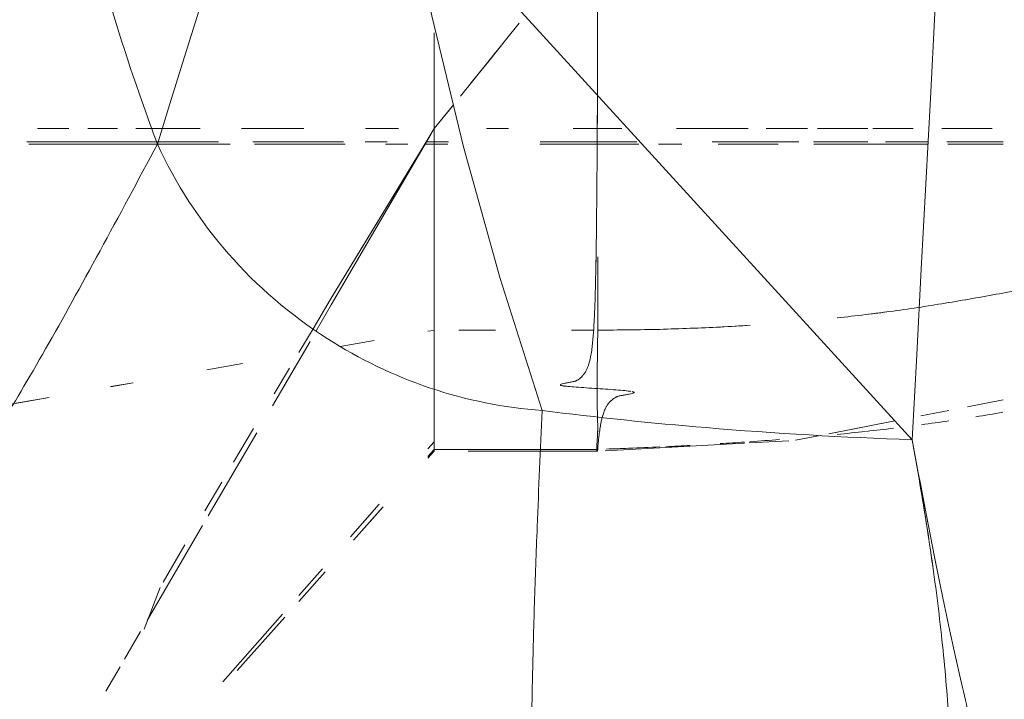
# Model space of a CAD drawing. Header units: millimetres. Extents: x 1110081 to 1268996, y -753649 to 3502.
# Tile 16 of 211: x 1176067 to 1176174, y -737176 to -737102. Entities that reach past the tile are written whole.
import ezdxf

# ---------------------------------------------------------------- set-up
doc = ezdxf.new("R2010")
doc.units = ezdxf.units.MM
doc.layers.add('Imports in Families', color=7, linetype='Continuous', lineweight=5)

# ---------------------------------------------------------------- blocks, each defined once
blk = doc.blocks.new('A315 - 3D HC toalett med cisterne - Standard-12572555-H02-Nivå F-3_5 m_1_ Ny Plan 2 PV200')
at = {"layer": 'Imports in Families'}
for p, q in [((176.01, 216.97), (176.01, 223.06)), ((176.25, 217.06), (176.25, 223.06)), ((204.01, 223.06), (204.76, 219.21)), ((174.55, 221.88), (174.55, 216.41)), ((205.16, 217.16), (205.75, 214.15)), ((176.01, 210.32), (176.01, 214.92)), ((176.25, 202.51), (176.25, 214.91)), ((174.55, 213.3), (174.55, 208.93)), ((206.31, 211.3), (207.7, 204.16)), ((174.55, 208.37), (174.55, 202.94)), ((176.01, 202.48), (176.01, 208.37)), ((207.89, 203.2), (208.41, 200.54)), ((174.55, 201.83), (174.55, 197.35)), ((176.01, 191.49), (176.01, 200.91)), ((208.45, 199.8), (208.69, 195.52)), ((176.25, 192.14), (176.25, 198.64)), ((174.55, 195.41), (174.55, 187.62)), ((208.72, 194.99), (209.55, 179.9)), ((176.25, 185.66), (176.25, 188.19)), ((176.01, 179.02), (176.01, 183.31)), ((176.25, 179.02), (176.25, 183.53)), ((174.55, 181.71), (174.55, 179.03)), ((174.55, 179.03), (174.55, 176.42)), ((176.01, 175.58), (176.01, 179.02)), ((176.25, 175.63), (176.25, 179.02)), ((188.5, 179.08), (196.44, 179.08)), ((196.44, 176.23), (196.44, 178.63)), ((209.6, 176.1), (209.6, 179.02)), ((176.01, 173.15), (176.01, 175.58)), ((176.25, 172.82), (176.25, 175.63)), ((209.6, 169.96), (209.6, 176.1)), ((209.4, 173.16), (209.4, 175.13)), ((176.01, 172.82), (176.01, 173.15)), ((209.4, 171.19), (209.4, 173.16)), ((171.03, 164.19), (163.12, 170.57)), ((209.6, 165), (209.6, 169.96)), ((174.55, 169.4), (174.55, 167)), ((196.44, 163.99), (196.44, 167.97)), ((174.55, 161.34), (171.99, 163.41)), ((174.55, 161.34), (172.11, 163.31)), ((176.01, 160.49), (176.01, 162.89)), ((176.25, 160.35), (176.25, 162.8)), ((209.4, 161.34), (209.4, 163.31)), ((164.18, 161.34), (174.55, 161.34)), ((174.55, 161.34), (164.18, 161.34)), ((164.18, 161.34), (174.55, 161.34)), ((174.55, 161.34), (164.18, 161.34)), ((174.55, 161.34), (176.08, 161.34)), ((184.5, 161.34), (176.01, 161.34)), ((184.5, 161.34), (176.01, 161.34)), ((176.08, 161.34), (185.97, 161.34)), ((185.97, 161.34), (187.26, 161.34)), ((187.26, 161.34), (188.52, 161.34)), ((188.52, 161.34), (189.75, 161.34)), ((189.75, 161.34), (190.95, 161.34)), ((190.95, 161.34), (192.12, 161.34)), ((192.12, 161.34), (193.26, 161.34)), ((193.26, 161.34), (196.49, 161.34)), ((199.57, 161.34), (196.44, 161.34)), ((196.49, 161.34), (197.51, 161.34)), ((197.51, 161.34), (200.38, 161.34)), ((201, 161.34), (199.57, 161.34)), ((200.38, 161.34), (201.28, 161.34)), ((202.32, 161.34), (201, 161.34)), ((201.28, 161.34), (202.14, 161.34)), ((202.14, 161.34), (202.98, 161.34)), ((204.66, 161.34), (202.32, 161.34)), ((202.98, 161.34), (204.55, 161.34)), ((204.55, 161.34), (206.68, 161.34)), ((205.67, 161.34), (204.66, 161.34)), ((207.34, 161.34), (205.67, 161.34)), ((206.68, 161.34), (207.33, 161.34)), ((207.33, 161.34), (207.95, 161.34)), ((209.32, 161.34), (207.34, 161.34)), ((207.95, 161.34), (208.54, 161.34)), ((209.52, 161.34), (209.32, 161.34)), ((209.6, 161.34), (209.4, 161.34)), ((209.6, 161.34), (209.52, 161.34)), ((175.12, 160.99), (193.16, 150.06)), ((175.13, 161.01), (193.7, 150.17)), ((176.25, 156.03), (176.25, 158.48)), ((174.55, 157.47), (174.55, 153.87)), ((176.01, 153.83), (176.01, 156.24)), ((218.88, 152.25), (215.33, 155.37)), ((215.7, 155.73), (219.24, 152.58)), ((197.58, 154.81), (198.23, 151.14)), ((176.01, 141.64), (176.01, 151.48)), ((176.25, 141.84), (176.25, 151.66)), ((193.16, 150.06), (196.29, 148.19)), ((193.7, 150.17), (196.54, 148.52)), ((225.27, 146.63), (222.35, 149.2)), ((222.7, 149.49), (225.91, 146.63)), ((196.29, 148.19), (198.89, 146.63)), ((197.67, 147.86), (202.07, 145.29)), ((174.55, 147.17), (174.55, 140.42)), ((234.62, 138.4), (227.27, 144.87)), ((227.61, 145.12), (233.42, 139.94)), ((207.14, 141.72), (210.79, 139.56)), ((207.6, 142.07), (216.62, 136.81)), ((200.08, 140.53), (200.76, 136.66)), ((176.25, 133.51), (176.25, 139.18)), ((176.01, 133.46), (176.01, 137.93)), ((212.96, 138.28), (216.08, 136.45)), ((174.55, 135.92), (174.55, 133.18)), ((217.66, 136.2), (227.96, 130.19)), ((219.76, 134.28), (223.81, 131.92)), ((174.55, 133.18), (174.55, 128.96)), ((176.01, 128.7), (176.01, 133.46)), ((176.25, 128.66), (176.25, 133.51)), ((224.38, 131.61), (228.93, 129.85)), ((229.17, 129.48), (232.16, 127.74)), ((176.01, 117.12), (176.01, 128.7)), ((176.25, 117.36), (176.25, 128.66)), ((202.16, 128.65), (202.58, 126.25)), ((233.01, 127.25), (235.66, 125.7)), ((174.55, 126.95), (174.55, 123.73)), ((174.55, 121.68), (174.55, 118.29)), ((203.75, 119.56), (204.4, 115.85))]:
    blk.add_line(p, q, dxfattribs=at)
at = {"layer": 'Imports in Families', "flags": 128}
for points in [[(208.34, 213.19), (199.08, 213.69), (189.82, 214.18), (180.56, 214.68), (171.3, 215.17), (162.04, 215.67), (152.78, 216.16), (143.52, 216.66), (134.26, 217.15), (125, 217.65)], [(148.19, 158.26), (163.23, 171.99), (178.26, 185.72), (193.3, 199.46), (208.34, 213.19)], [(209.4, 175.13), (209.4, 177.1), (209.4, 179.08)], [(148.19, 158.26), (162.33, 161.09), (176.54, 164.5), (190.83, 168.49), (205.18, 173.05)], [(209.4, 163.31), (209.4, 165.28), (209.4, 167.25), (209.4, 169.22), (209.4, 171.19)], [(169.67, 165.28), (167.23, 167.25), (164.79, 169.22)], [(176.25, 131.29), (171.86, 132.66), (167.46, 134.03), (163.07, 135.4), (158.68, 136.77), (154.28, 138.15), (149.89, 139.52), (145.5, 140.89), (141.1, 142.26), (136.71, 143.64)]]:
    blk.add_lwpolyline(points, dxfattribs=at)
at = {"layer": 'Imports in Families'}
for points, knots in [([(208.34, 213.19), (214.81, 214.39), (223.86, 216.15), (234.44, 218.43), (241.56, 220.15), (247.81, 221.85), (252.28, 223.27), (255.39, 224.4), (258.14, 225.55), (260.43, 226.69), (262.31, 227.82), (263.53, 228.66), (264.57, 229.49), (265.29, 230.18), (265.79, 230.73), (266.14, 231.14), (266.46, 231.55), (266.71, 231.88), (266.89, 232.15), (267.03, 232.35), (267.13, 232.51), (267.21, 232.64), (267.27, 232.74)], [0, 0, 0, 0, 0.0909091, 0.1363636, 0.1818182, 0.2272727, 0.2727273, 0.2954545, 0.3181818, 0.3636364, 0.3863636, 0.4090909, 0.4318182, 0.4545455, 0.4659091, 0.4772727, 0.4886364, 0.5, 0.5056818, 0.5113636, 0.5170455, 0.5227273, 0.5227273, 0.5227273, 0.5227273]), ([(208.34, 213.19), (209.15, 213.34), (210.76, 213.63), (213.98, 214.19), (219.56, 215.1), (227.35, 216.18), (236.22, 217.06), (243.03, 217.44), (248.03, 217.55), (251.54, 217.53), (254.25, 217.44), (256.28, 217.34), (257.73, 217.24), (258.88, 217.15), (259.76, 217.07), (260.4, 217), (260.92, 216.95), (261.27, 216.91), (261.47, 216.88), (261.62, 216.86), (261.77, 216.84), (261.96, 216.81), (262.3, 216.75), (262.76, 216.68), (263.23, 216.78), (263.54, 216.87), (263.72, 216.92), (263.86, 216.95), (263.99, 216.98), (264.16, 217.02), (264.47, 217.09), (264.72, 217.15), (264.89, 217.19)], [0, 0, 0, 0, 0.0117647, 0.0235294, 0.0470588, 0.0941176, 0.1411765, 0.1882353, 0.2117647, 0.2352941, 0.2588235, 0.2705882, 0.2823529, 0.2941176, 0.3, 0.3058824, 0.3117647, 0.3147059, 0.3161765, 0.3176471, 0.3191176, 0.3205882, 0.3235294, 0.3294118, 0.3352941, 0.3382353, 0.3397059, 0.3411765, 0.3426471, 0.3441176, 0.3470588, 0.3529412, 0.3529412, 0.3529412, 0.3529412]), ([(205.18, 173.05), (205.92, 178.97), (207.31, 192.33), (208.09, 205.74), (208.34, 213.19)], [0, 0, 0, 0, 0.444444, 1, 1, 1, 1]), ([(204.17, 180.46), (204.15, 180.49), (204.11, 180.54), (204.05, 180.61), (203.98, 180.68), (203.92, 180.76), (203.85, 180.85), (203.8, 180.94), (203.75, 181.01), (203.72, 181.07), (203.69, 181.13), (203.66, 181.19), (203.63, 181.26), (203.6, 181.39), (203.56, 181.57), (203.52, 181.81), (203.46, 182.13), (203.4, 182.51), (203.33, 182.83), (203.28, 182.99), (203.23, 183.03), (203.19, 183.01), (203.16, 182.93), (203.13, 182.85), (203.12, 182.81)], [0.24615385, 0.24615385, 0.24615385, 0.24615385, 0.24807692, 0.25, 0.25192308, 0.25384615, 0.25576923, 0.25769231, 0.25865385, 0.25961538, 0.26057692, 0.26129808, 0.26201923, 0.26346154, 0.26442308, 0.26538462, 0.26730769, 0.26923077, 0.27115385, 0.27307692, 0.27403846, 0.275, 0.27596154, 0.27668269, 0.27668269, 0.27668269, 0.27668269]), ([(203.1, 182.66), (203.09, 182.62), (203.07, 182.49), (203.02, 182.1), (202.93, 181.05), (202.79, 179.03), (202.66, 177), (202.59, 176.1), (202.56, 175.85)], [0.27740385, 0.27740385, 0.27740385, 0.27740385, 0.27788462, 0.27884615, 0.28076923, 0.28461538, 0.28846154, 0.29038462, 0.29038462, 0.29038462, 0.29038462]), ([(205.6, 179.66), (205.45, 179.7), (205.22, 179.78), (204.95, 179.91), (204.79, 179.99), (204.71, 180.04), (204.67, 180.07)], [0.2, 0.2, 0.2, 0.2, 0.21538462, 0.22307692, 0.22692308, 0.23076923, 0.23076923, 0.23076923, 0.23076923]), ([(175.14, 179.03), (174.73, 179.03), (173.47, 179.04), (172.19, 179.04), (171.32, 179.04)], [0.75384615, 0.75384615, 0.75384615, 0.75384615, 0.76923077, 0.8, 0.8, 0.8, 0.8]), ([(181.08, 178.99), (180.7, 178.99), (179.94, 178.99), (178.38, 179.01), (176.78, 179.02), (175.55, 179.02), (175.14, 179.03)], [0.67692308, 0.67692308, 0.67692308, 0.67692308, 0.69230769, 0.70769231, 0.73846154, 0.75384615, 0.75384615, 0.75384615, 0.75384615]), ([(208.12, 179.19), (208.03, 179.2), (207.84, 179.22), (207.42, 179.28), (207.07, 179.33), (206.82, 179.37)], [0.09230769, 0.09230769, 0.09230769, 0.09230769, 0.10769231, 0.12307692, 0.15384615, 0.15384615, 0.15384615, 0.15384615]), ([(208.96, 178.99), (209.07, 178.98), (209.26, 178.97), (209.52, 178.98), (209.6, 179), (209.6, 179.02)], [0.7, 0.7, 0.7, 0.7, 0.75, 0.8, 0.8920132, 0.8920132, 0.8920132, 0.8920132]), ([(201.32, 177.51), (201.29, 177.53), (201.24, 177.58), (201.14, 177.65), (200.95, 177.77), (200.79, 177.85), (200.69, 177.9)], [0.32307692, 0.32307692, 0.32307692, 0.32307692, 0.325, 0.32692308, 0.33076923, 0.33846154, 0.33846154, 0.33846154, 0.33846154]), ([(202.51, 175.39), (202.5, 175.33), (202.48, 175.23), (202.46, 175.11), (202.42, 175.04), (202.39, 175.01), (202.34, 175.05), (202.28, 175.2), (202.21, 175.51), (202.14, 175.89), (202.08, 176.21), (202.03, 176.43), (202, 176.59), (201.96, 176.7), (201.93, 176.78), (201.9, 176.83), (201.86, 176.91), (201.82, 176.97), (201.76, 177.06), (201.7, 177.14), (201.62, 177.22), (201.55, 177.3), (201.47, 177.37), (201.39, 177.44), (201.34, 177.49), (201.32, 177.51)], [0.29182692, 0.29182692, 0.29182692, 0.29182692, 0.29254808, 0.29326923, 0.29423077, 0.29519231, 0.29615385, 0.29807692, 0.3, 0.30192308, 0.30384615, 0.30480769, 0.30576923, 0.30673077, 0.30745192, 0.30817308, 0.30913462, 0.31057692, 0.31153846, 0.31346154, 0.31538462, 0.31730769, 0.31923077, 0.32115385, 0.32307692, 0.32307692, 0.32307692, 0.32307692]), ([(288.96, 170.26), (288.86, 170.24), (288.67, 170.19), (288.37, 170.13), (288.07, 170.07), (287.77, 170.02), (287.48, 169.98), (287.08, 169.93), (286.59, 169.88), (286.01, 169.86), (285.24, 169.88), (284.3, 170), (283.23, 170.32), (281.89, 170.99), (280.48, 172.46), (278.93, 174.84), (276.66, 176.6), (273.58, 176.72), (270.19, 175.6), (267.57, 174.38), (264.09, 173.38), (260.47, 172.69), (255.48, 172.18), (249.17, 171.92), (241.96, 171.87), (234.2, 171.98), (226.11, 172.2), (216.44, 172.55), (209.42, 172.85), (205.18, 173.05)], [0.2169811, 0.2169811, 0.2169811, 0.2169811, 0.2264151, 0.2358491, 0.245283, 0.254717, 0.2641509, 0.2735849, 0.2924528, 0.3113208, 0.3301887, 0.3679245, 0.4056604, 0.4433962, 0.5188679, 0.5943396, 0.6698113, 0.745283, 0.7830189, 0.8207547, 0.8396226, 0.8584906, 0.8773585, 0.8962264, 0.9150943, 0.9339623, 0.9528302, 0.9716981, 1, 1, 1, 1]), ([(202.56, 175.85), (202.55, 175.72), (202.53, 175.56), (202.52, 175.43), (202.51, 175.39)], [0.290384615, 0.290384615, 0.290384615, 0.290384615, 0.291346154, 0.291826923, 0.291826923, 0.291826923, 0.291826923]), ([(176.25, 131.29), (180.54, 133.28), (188.59, 138.46), (197.51, 148.92), (203.24, 160.73), (204.86, 168.92), (205.18, 173.05)], [0, 0, 0, 0, 0.266667, 0.533333, 0.766667, 1, 1, 1, 1]), ([(199.93, 161.34), (200.5, 161.34), (202.18, 161.34), (204.7, 161.34), (206.43, 161.34), (207.23, 161.34)], [0.6111111, 0.6111111, 0.6111111, 0.6111111, 0.6666667, 0.7777778, 0.8888889, 0.8888889, 0.8888889, 0.8888889]), ([(202.61, 161.34), (203.05, 161.34), (203.89, 161.34), (204.83, 161.34), (205.53, 161.34), (206.02, 161.34), (206.49, 161.34), (206.92, 161.34), (207.19, 161.34), (207.31, 161.34)], [0.25, 0.25, 0.25, 0.25, 0.3125, 0.375, 0.40625, 0.4375, 0.46875, 0.5, 0.53125, 0.53125, 0.53125, 0.53125]), ([(202.61, 161.34), (203.05, 161.34), (203.89, 161.34), (204.83, 161.34), (205.53, 161.34), (206.02, 161.34), (206.49, 161.34), (206.92, 161.34), (207.32, 161.34), (207.69, 161.33), (208.03, 161.33), (208.43, 161.33), (209.04, 161.33), (209.67, 161.33), (209.63, 161.34), (209.4, 161.34)], [0.25, 0.25, 0.25, 0.25, 0.3125, 0.375, 0.40625, 0.4375, 0.46875, 0.5, 0.53125, 0.5625, 0.59375, 0.625, 0.6875, 0.8125, 1, 1, 1, 1]), ([(120.62, 117.18), (127.52, 118.17), (141.24, 120.68), (159.79, 125.57), (171.35, 129.47), (176.25, 131.29)], [0, 0, 0, 0, 0.363636, 0.727273, 1, 1, 1, 1]), ([(176.25, 131.29), (180.19, 129.2), (187.96, 125.03), (198.83, 119.02), (206.13, 114.73), (210.11, 112.18), (212.15, 110.73), (213.49, 109.61), (214.63, 108.45), (215.21, 107.41), (215.45, 106.31), (215.49, 105.41), (215.42, 104.89), (215.39, 104.72)], [0, 0, 0, 0, 0.030888, 0.0617761, 0.0926641, 0.1081081, 0.1235521, 0.1389961, 0.1544402, 0.1853282, 0.2162162, 0.2471042, 0.2625483, 0.2625483, 0.2625483, 0.2625483])]:
    blk.add_open_spline(points, degree=3, knots=knots, dxfattribs=at)
for points in [[(205.86, 220.1), (205.7, 221.08), (205.54, 222.05), (205.37, 223.02)], [(193.46, 217.16), (193.3, 218.14), (193.12, 219.13), (192.95, 220.1)], [(206.72, 214.21), (206.58, 215.2), (206.45, 216.18), (206.31, 217.16)], [(194.76, 208.13), (194.66, 209.02), (194.54, 209.9), (194.42, 210.79)], [(207.44, 208.25), (207.33, 209.23), (207.22, 210.2), (207.1, 211.17)], [(207.77, 205.05), (207.67, 206.08), (207.56, 207.11), (207.45, 208.13)], [(208.56, 195.6), (208.49, 196.67), (208.41, 197.73), (208.32, 198.79)], [(196.44, 179.08), (196.44, 184.76), (196.27, 190.27), (195.92, 195.61)], [(208.77, 192.38), (208.72, 193.26), (208.66, 194.14), (208.6, 195.02)], [(209.1, 186.45), (209.05, 187.34), (209.01, 188.23), (208.96, 189.11)], [(209.27, 182.46), (209.23, 183.59), (209.18, 184.7), (209.13, 185.81)], [(209.36, 180.02), (209.34, 180.82), (209.31, 181.61), (209.28, 182.4)], [(204.67, 180.07), (204.63, 180.09), (204.55, 180.15), (204.42, 180.23), (204.3, 180.33), (204.22, 180.42), (204.17, 180.46)], [(206.82, 179.37), (206.69, 179.39), (206.44, 179.44), (206.03, 179.53), (205.74, 179.61), (205.6, 179.66)], [(164.53, 179.06), (163.59, 179.07), (162.64, 179.07), (161.67, 179.07)], [(165.93, 179.06), (165.47, 179.06), (165, 179.06), (164.53, 179.06)], [(167.31, 179.06), (166.86, 179.06), (166.4, 179.06), (165.93, 179.06)], [(168.67, 179.05), (168.22, 179.06), (167.77, 179.06), (167.31, 179.06)], [(171.32, 179.04), (170.45, 179.05), (169.57, 179.05), (168.67, 179.05)], [(183.3, 178.96), (182.94, 178.97), (182.2, 178.98), (181.45, 178.98), (181.08, 178.99)], [(190.4, 178.86), (190.08, 178.87), (189.45, 178.88), (188.48, 178.9), (187.49, 178.91), (186.48, 178.93), (185.44, 178.94), (184.38, 178.95), (183.66, 178.96), (183.3, 178.96)], [(191.32, 178.84), (191.02, 178.84), (190.71, 178.85), (190.4, 178.86)], [(192.23, 178.81), (191.93, 178.82), (191.63, 178.83), (191.32, 178.84)], [(197.93, 178.51), (197.68, 178.53), (197.18, 178.58), (196.41, 178.64), (195.62, 178.68), (194.81, 178.72), (193.97, 178.76), (193.11, 178.79), (192.52, 178.81), (192.23, 178.81)], [(196.44, 179.08), (196.91, 179.07), (197.37, 179.07), (197.82, 179.07)], [(197.82, 179.07), (198.27, 179.06), (198.7, 179.05), (199.13, 179.05)], [(198.65, 178.42), (198.41, 178.45), (198.17, 178.48), (197.93, 178.51)], [(199.13, 179.05), (199.55, 179.04), (199.97, 179.03), (200.37, 179.02)], [(200.37, 179.02), (200.77, 179.02), (201.55, 179.01), (202.65, 179), (203.33, 179), (203.66, 179.01)], [(203.66, 179.01), (204.32, 179.01), (204.92, 179.03), (205.47, 179.04)], [(205.47, 179.04), (205.75, 179.05), (206.01, 179.06), (206.26, 179.06)], [(206.26, 179.06), (206.51, 179.07), (206.98, 179.08), (207.4, 179.07), (207.59, 179.06)], [(207.59, 179.06), (207.79, 179.06), (207.97, 179.05), (208.13, 179.04)], [(209.4, 179.08), (209.35, 179.08), (209.25, 179.08), (209.07, 179.09), (208.87, 179.11), (208.65, 179.13), (208.4, 179.16), (208.22, 179.18), (208.12, 179.19)], [(208.13, 179.04), (208.3, 179.03), (208.6, 179.01), (208.85, 178.99), (208.96, 178.99)], [(209.6, 179.03), (209.59, 179.05), (209.52, 179.07), (209.4, 179.08)], [(209.6, 179.02), (209.6, 179.02), (209.6, 179.03), (209.6, 179.03)], [(199.35, 178.3), (199.12, 178.34), (198.89, 178.38), (198.65, 178.42)], [(200.03, 178.14), (199.92, 178.17), (199.69, 178.23), (199.47, 178.28), (199.35, 178.3)], [(200.69, 177.9), (200.63, 177.92), (200.52, 177.97), (200.36, 178.03), (200.2, 178.09), (200.09, 178.12), (200.03, 178.14)], [(174.55, 161.34), (175.09, 161.34), (175.63, 161.34), (176.16, 161.34)], [(176.16, 161.34), (178.81, 161.34), (181.33, 161.34), (183.7, 161.34)], [(177.38, 161.34), (179.24, 161.34), (181.02, 161.34), (182.73, 161.34)], [(183.7, 161.34), (184.18, 161.34), (184.64, 161.34), (185.11, 161.34)], [(185.11, 161.34), (185.57, 161.34), (186.03, 161.34), (186.48, 161.34)], [(186.48, 161.34), (186.93, 161.34), (187.38, 161.34), (187.82, 161.34)], [(187.66, 161.34), (188.45, 161.34), (189.22, 161.34), (189.97, 161.34)], [(187.82, 161.34), (188.26, 161.34), (188.7, 161.34), (189.13, 161.34)], [(189.13, 161.34), (189.56, 161.34), (189.98, 161.34), (190.4, 161.34)], [(189.97, 161.34), (190.72, 161.34), (191.46, 161.34), (192.17, 161.34)], [(190.4, 161.34), (191.24, 161.34), (192.05, 161.34), (192.85, 161.34)], [(192.17, 161.34), (192.89, 161.34), (194.29, 161.34), (195.62, 161.34), (196.26, 161.34)], [(192.85, 161.34), (193.24, 161.34), (193.64, 161.34), (194.02, 161.34)], [(194.02, 161.34), (194.79, 161.34), (195.54, 161.34), (196.27, 161.34)], [(196.26, 161.34), (196.91, 161.34), (197.54, 161.34), (198.15, 161.34)], [(196.27, 161.34), (196.99, 161.34), (197.69, 161.34), (198.38, 161.34)], [(198.15, 161.34), (197.6, 161.34), (197.03, 161.34), (196.44, 161.34)], [(202.64, 161.34), (200.87, 161.34), (198.8, 161.34), (196.44, 161.34)], [(196.44, 161.34), (196.73, 161.34), (197.02, 161.34), (197.31, 161.34)], [(197.31, 161.34), (197.59, 161.34), (197.87, 161.34), (198.15, 161.34)], [(198.15, 161.34), (198.76, 161.34), (199.35, 161.34), (199.93, 161.34)], [(198.97, 161.34), (198.7, 161.34), (198.43, 161.34), (198.15, 161.34)], [(198.15, 161.34), (198.42, 161.34), (198.7, 161.34), (198.96, 161.34)], [(198.38, 161.34), (198.72, 161.34), (199.05, 161.34), (199.38, 161.34)], [(198.96, 161.34), (199.23, 161.34), (199.49, 161.34), (199.75, 161.34)], [(199.76, 161.34), (199.5, 161.34), (199.24, 161.34), (198.97, 161.34)], [(199.38, 161.34), (199.71, 161.34), (200.03, 161.34), (200.35, 161.34)], [(199.75, 161.34), (200.01, 161.34), (200.51, 161.34), (201.24, 161.34), (201.71, 161.34), (201.94, 161.34)], [(200.52, 161.34), (200.27, 161.34), (200.02, 161.34), (199.76, 161.34)], [(200.35, 161.34), (200.67, 161.34), (200.98, 161.34), (201.29, 161.34)], [(201.96, 161.34), (201.5, 161.34), (201.02, 161.34), (200.52, 161.34)], [(201.29, 161.34), (201.6, 161.34), (201.9, 161.34), (202.2, 161.34)], [(201.94, 161.34), (202.17, 161.34), (202.39, 161.34), (202.61, 161.34)], [(202.58, 161.34), (202.38, 161.34), (202.17, 161.34), (201.96, 161.34)], [(202.2, 161.34), (203.08, 161.34), (203.92, 161.34), (204.71, 161.34)], [(203.29, 161.34), (203.08, 161.34), (202.86, 161.34), (202.64, 161.34)], [(203.9, 161.34), (203.7, 161.34), (203.5, 161.34), (203.29, 161.34)], [(204.49, 161.34), (204.3, 161.34), (204.1, 161.34), (203.9, 161.34)], [(205.58, 161.34), (205.23, 161.34), (204.87, 161.34), (204.49, 161.34)], [(204.71, 161.34), (204.97, 161.34), (205.23, 161.34), (205.48, 161.34)], [(205.48, 161.34), (205.73, 161.34), (205.98, 161.34), (206.22, 161.34)], [(206.07, 161.34), (205.91, 161.34), (205.75, 161.34), (205.58, 161.34)], [(206.54, 161.34), (206.39, 161.34), (206.23, 161.34), (206.07, 161.34)], [(206.22, 161.34), (206.46, 161.34), (206.69, 161.34), (206.92, 161.34)], [(206.97, 161.34), (206.83, 161.34), (206.68, 161.34), (206.54, 161.34)], [(206.92, 161.34), (207.38, 161.34), (207.81, 161.34), (208.22, 161.34)], [(207.37, 161.34), (207.24, 161.34), (207.11, 161.34), (206.97, 161.34)], [(207.23, 161.34), (207.62, 161.34), (208.38, 161.34), (209.07, 161.34), (209.4, 161.34)], [(207.31, 161.34), (207.44, 161.33), (207.57, 161.33), (207.68, 161.33)], [(208.07, 161.34), (207.86, 161.34), (207.62, 161.34), (207.37, 161.34)], [(207.68, 161.33), (207.8, 161.33), (207.91, 161.33), (208.02, 161.33)], [(208.64, 161.34), (208.47, 161.34), (208.28, 161.34), (208.07, 161.34)], [(208.22, 161.34), (208.43, 161.34), (208.63, 161.34), (208.83, 161.34)], [(209.39, 161.34), (209.23, 161.34), (208.98, 161.34), (208.64, 161.34)], [(208.83, 161.34), (209.02, 161.34), (209.21, 161.34), (209.4, 161.34)], [(209.23, 161.33), (209.28, 161.33), (209.33, 161.33), (209.37, 161.33)], [(209.37, 161.33), (209.41, 161.33), (209.45, 161.33), (209.48, 161.33)], [(209.49, 161.34), (209.46, 161.34), (209.43, 161.34), (209.39, 161.34)], [(209.4, 161.34), (209.48, 161.34), (209.53, 161.34), (209.56, 161.34)], [(209.59, 161.34), (209.58, 161.34), (209.51, 161.34), (209.4, 161.34)], [(209.48, 161.33), (209.54, 161.33), (209.57, 161.34), (209.59, 161.34)], [(209.6, 161.34), (209.58, 161.34), (209.55, 161.34), (209.49, 161.34)], [(209.56, 161.34), (209.58, 161.34), (209.59, 161.34), (209.6, 161.34)], [(209.59, 161.34), (209.59, 161.34), (209.6, 161.34), (209.6, 161.34)], [(208.02, 161.33), (208.13, 161.33), (208.23, 161.33), (208.33, 161.33)], [(208.33, 161.33), (208.42, 161.33), (208.52, 161.33), (208.6, 161.33)], [(208.6, 161.33), (208.69, 161.33), (208.77, 161.33), (208.84, 161.33)], [(208.84, 161.33), (208.92, 161.33), (208.99, 161.33), (209.05, 161.33)], [(209.05, 161.33), (209.12, 161.33), (209.17, 161.33), (209.23, 161.33)]]:
    blk.add_open_spline(points, degree=3, dxfattribs=at)
blk = doc.blocks.new('br001-h02-a-200-2-0001_Z02_dwg_A315 - 3D HC toalett med cisterne - Standard-12572555-H02-Nivå F-3_5m-1921415-MA-20-0001 GA Level 02 -Rearrange - option 3D')
at = {"layer": 'Imports in Families'}
for p, q in [((176.01, 216.97), (176.01, 223.06)), ((176.25, 217.06), (176.25, 223.06)), ((204.01, 223.06), (204.76, 219.21)), ((174.55, 221.88), (174.55, 216.41)), ((205.16, 217.16), (205.75, 214.15)), ((176.01, 210.32), (176.01, 214.92)), ((176.25, 202.51), (176.25, 214.91)), ((174.55, 213.3), (174.55, 208.93)), ((206.31, 211.3), (207.55, 204.93)), ((174.55, 208.37), (174.55, 202.94)), ((176.01, 202.48), (176.01, 208.37)), ((207.89, 203.2), (208.41, 200.54)), ((174.55, 201.83), (174.55, 197.35)), ((176.01, 191.49), (176.01, 200.91)), ((208.45, 199.8), (208.69, 195.52)), ((176.25, 192.14), (176.25, 198.64)), ((174.55, 195.41), (174.55, 187.62)), ((208.72, 194.99), (209.55, 179.9)), ((176.25, 185.66), (176.25, 188.19)), ((188.5, 179.08), (196.44, 179.08)), ((196.44, 176.23), (196.44, 178.63)), ((171.03, 164.19), (163.12, 170.57)), ((174.55, 169.4), (174.55, 167)), ((196.44, 163.99), (196.44, 167.97)), ((209.4, 161.34), (210.18, 160.64)), ((176.25, 156.03), (176.25, 158.48)), ((174.55, 157.47), (174.55, 153.87)), ((176.01, 153.83), (176.01, 156.24)), ((215.63, 155.79), (219.24, 152.58)), ((197.58, 154.81), (198.23, 151.14)), ((218.88, 152.25), (216.16, 154.64)), ((176.01, 141.64), (176.01, 151.48)), ((176.25, 141.84), (176.25, 151.66)), ((225.27, 146.63), (222.35, 149.2)), ((222.7, 149.49), (225.91, 146.63)), ((197.67, 147.86), (204.68, 143.77)), ((174.55, 147.17), (174.55, 140.42)), ((200.57, 145.63), (203.35, 143.97)), ((234.62, 138.4), (227.27, 144.87)), ((227.61, 145.12), (233.42, 139.94)), ((207.14, 141.72), (210.79, 139.56)), ((207.6, 142.07), (216.16, 137.07)), ((200.08, 140.53), (200.76, 136.66)), ((212.96, 138.28), (216.08, 136.45)), ((217.66, 136.2), (227.96, 130.19)), ((219.76, 134.28), (223.81, 131.92)), ((224.38, 131.61), (228.93, 129.85)), ((229.17, 129.48), (232.16, 127.74)), ((202.16, 128.65), (202.59, 126.2)), ((233.01, 127.25), (235.66, 125.7)), ((174.55, 126.95), (174.55, 123.73)), ((174.55, 121.68), (174.55, 118.29))]:
    blk.add_line(p, q, dxfattribs=at)
at = {"layer": 'Imports in Families', "flags": 128}
for points in [[(205.18, 173.05), (190.83, 168.49), (176.54, 164.5), (162.33, 161.09)], [(148.19, 158.26), (163.23, 171.99), (178.26, 185.72), (193.3, 199.46), (208.34, 213.19), (199.08, 213.69), (189.82, 214.18), (180.56, 214.68), (171.3, 215.17), (162.04, 215.67)], [(176.01, 173.15), (176.01, 175.58), (176.01, 179.02), (176.01, 183.31)], [(176.25, 172.78), (176.25, 175.63), (176.25, 179.02), (176.25, 183.53)], [(174.55, 181.71), (174.55, 179.03), (174.55, 176.42)], [(209.4, 179.08), (209.4, 177.1), (209.4, 175.13), (209.4, 173.16), (209.4, 171.19), (209.4, 169.22), (209.4, 167.25), (209.4, 165.28), (209.4, 163.31), (209.4, 161.34), (208.57, 161.34), (207.95, 161.34), (207.33, 161.34), (203.78, 161.34), (202.98, 161.34), (201.28, 161.34), (200.38, 161.34), (196.44, 161.34), (198.05, 161.34), (199.57, 161.34), (201, 161.34), (207.34, 161.34), (208.57, 161.34), (209.34, 160.64)], [(209.6, 165), (209.6, 169.96), (209.6, 176.1), (209.6, 179.02)], [(169.67, 165.28), (167.23, 167.25), (164.79, 169.22)], [(196.56, 160.64), (196.49, 161.34), (193.26, 161.34), (192.12, 161.34), (190.95, 161.34), (189.75, 161.34), (188.52, 161.34), (187.26, 161.34), (185.97, 161.34), (181.91, 161.34), (176.08, 161.34), (174.55, 161.34), (175.7, 160.64), (193.16, 150.06), (196.29, 148.19), (198.89, 146.63)], [(174.55, 161.34), (175.75, 160.64), (193.7, 150.17), (196.54, 148.52)], [(210.35, 160.64), (209.6, 161.34), (209.4, 161.34), (209.6, 161.34)], [(176.25, 131.29), (171.86, 132.66), (167.46, 134.03), (163.07, 135.4), (158.68, 136.77), (154.28, 138.15), (149.89, 139.52), (145.5, 140.89), (141.1, 142.26), (136.71, 143.64)], [(176.25, 117.36), (176.25, 128.66), (176.25, 133.51), (176.25, 139.18)], [(176.01, 117.12), (176.01, 128.7), (176.01, 133.46), (176.01, 137.93)], [(174.55, 135.92), (174.55, 133.18), (174.55, 128.96)], [(203.75, 119.56), (204.32, 116.36), (204.45, 115.58), (204.9, 113.01)]]:
    blk.add_lwpolyline(points, dxfattribs=at)
for points in [[(164.18, 161.34), (174.55, 161.34), (171.99, 163.41), (174.55, 161.34), (164.18, 161.34), (174.55, 161.34)], [(178.12, 161.34), (184.5, 161.34)]]:
    blk.add_lwpolyline(points, close=True, dxfattribs=at)
at = {"layer": 'Imports in Families'}
for points, knots in [([(195.12, 205.05), (194.89, 207.11), (194.4, 211.19), (193.64, 216.18), (192.95, 220.11), (192.26, 224.01), (191.25, 228.8), (189.87, 234.44), (188.6, 239.05), (187.52, 242.68), (186.83, 244.93), (186.34, 246.51), (186.06, 247.39), (185.84, 248.08), (185.65, 248.68), (185.42, 249.4), (185.06, 250.51), (184.33, 252.72), (183.7, 254.65), (183.09, 256.48), (182.38, 258.63), (181.51, 261.25), (180.79, 263.41), (180.22, 265.15), (179.8, 266.43), (179.36, 267.79), (178.75, 269.69), (178.07, 271.84), (177.73, 272.92), (177.52, 273.62), (177.34, 274.2), (177.14, 274.87), (176.88, 275.73), (176.56, 276.81), (176.19, 278.1), (175.7, 279.83), (175.1, 282), (174.43, 284.61), (173.59, 288.1), (172.29, 294.26), (171.13, 301.38), (170.36, 307.67), (169.99, 311.28), (169.74, 313.99), (169.53, 316.71), (169.34, 319.44), (169.19, 322.17), (169.07, 324.9), (168.99, 327.19), (168.94, 329.01), (168.91, 330.38), (168.89, 331.53), (168.87, 332.43), (168.86, 333.14), (168.86, 333.75), (168.85, 334.49), (168.84, 335.64), (168.84, 337.92), (168.85, 339.92), (168.86, 341.36), (168.88, 342.71), (168.91, 344.54), (168.96, 346.82), (169.04, 349.56), (169.16, 353.2), (169.27, 355.92), (169.36, 357.73)], [0.1428571, 0.1428571, 0.1428571, 0.1428571, 0.1785714, 0.2142857, 0.2321429, 0.25, 0.2857143, 0.3214286, 0.3571429, 0.375, 0.3928571, 0.4017857, 0.40625, 0.4107143, 0.4151786, 0.4196429, 0.4285714, 0.4375, 0.4419643, 0.4464286, 0.4553571, 0.4642857, 0.4732143, 0.4776786, 0.4821429, 0.4866071, 0.4910714, 0.5, 0.5089286, 0.5133929, 0.5178571, 0.5223214, 0.5267857, 0.5357143, 0.5446429, 0.5535714, 0.5714286, 0.5892857, 0.6071429, 0.6428571, 0.7142857, 0.75, 0.7678571, 0.7857143, 0.8035714, 0.8214286, 0.8392857, 0.8571429, 0.875, 0.8839286, 0.8928571, 0.9017857, 0.90625, 0.9107143, 0.9151786, 0.9196429, 0.9285714, 0.9375, 0.9419643, 0.9464286, 0.9508929, 0.9553571, 0.9642857, 0.9732143, 0.9821429, 1, 1, 1, 1]), ([(208.34, 213.19), (214.81, 214.39), (223.86, 216.15), (234.44, 218.43), (241.56, 220.15), (247.81, 221.85), (252.28, 223.27), (255.39, 224.4), (258.14, 225.55), (260.43, 226.69), (262.31, 227.82), (263.53, 228.66), (264.57, 229.49), (265.29, 230.18), (265.79, 230.73), (266.14, 231.14), (266.46, 231.55), (266.71, 231.88), (266.89, 232.15), (267.03, 232.35), (267.13, 232.51), (267.21, 232.64), (267.27, 232.74)], [0, 0, 0, 0, 0.0909091, 0.1363636, 0.1818182, 0.2272727, 0.2727273, 0.2954545, 0.3181818, 0.3636364, 0.3863636, 0.4090909, 0.4318182, 0.4545455, 0.4659091, 0.4772727, 0.4886364, 0.5, 0.5056818, 0.5113636, 0.5170455, 0.5227273, 0.5227273, 0.5227273, 0.5227273]), ([(217.95, 214.82), (221.12, 215.31), (227.35, 216.18), (236.22, 217.06), (243.03, 217.44), (248.03, 217.55), (251.54, 217.53), (254.25, 217.44), (256.28, 217.34), (257.73, 217.24), (258.88, 217.15), (259.76, 217.07), (260.4, 217), (260.92, 216.95), (261.27, 216.91), (261.47, 216.88), (261.62, 216.86), (261.77, 216.84), (261.96, 216.81), (262.3, 216.75), (262.76, 216.68), (263.23, 216.78), (263.54, 216.87), (263.72, 216.92), (263.86, 216.95), (263.99, 216.98), (264.16, 217.02), (264.47, 217.09), (264.72, 217.15), (264.89, 217.19)], [0.0470588, 0.0470588, 0.0470588, 0.0470588, 0.0941176, 0.1411765, 0.1882353, 0.2117647, 0.2352941, 0.2588235, 0.2705882, 0.2823529, 0.2941176, 0.3, 0.3058824, 0.3117647, 0.3147059, 0.3161765, 0.3176471, 0.3191176, 0.3205882, 0.3235294, 0.3294118, 0.3352941, 0.3382353, 0.3397059, 0.3411765, 0.3426471, 0.3441176, 0.3470588, 0.3529412, 0.3529412, 0.3529412, 0.3529412]), ([(208.34, 213.19), (209.15, 213.34), (210.76, 213.63), (213.37, 214.08), (215.17, 214.38), (216.17, 214.54)], [0, 0, 0, 0, 0.01176471, 0.02352941, 0.0382264, 0.0382264, 0.0382264, 0.0382264]), ([(205.18, 173.05), (205.92, 178.97), (207.31, 192.33), (208.09, 205.74), (208.34, 213.19)], [0, 0, 0, 0, 0.444444, 1, 1, 1, 1]), ([(204.17, 180.46), (204.15, 180.49), (204.11, 180.54), (204.05, 180.61), (203.98, 180.68), (203.92, 180.76), (203.85, 180.85), (203.8, 180.94), (203.75, 181.01), (203.72, 181.07), (203.69, 181.13), (203.66, 181.19), (203.63, 181.26), (203.6, 181.39), (203.56, 181.57), (203.52, 181.81), (203.46, 182.13), (203.4, 182.51), (203.33, 182.83), (203.28, 182.99), (203.23, 183.03), (203.19, 183.01), (203.16, 182.93), (203.13, 182.85), (203.12, 182.81)], [0.24615385, 0.24615385, 0.24615385, 0.24615385, 0.24807692, 0.25, 0.25192308, 0.25384615, 0.25576923, 0.25769231, 0.25865385, 0.25961538, 0.26057692, 0.26129808, 0.26201923, 0.26346154, 0.26442308, 0.26538462, 0.26730769, 0.26923077, 0.27115385, 0.27307692, 0.27403846, 0.275, 0.27596154, 0.27668269, 0.27668269, 0.27668269, 0.27668269]), ([(203.1, 182.66), (203.09, 182.62), (203.07, 182.49), (203.02, 182.1), (202.93, 181.05), (202.79, 179.03), (202.66, 177), (202.57, 175.95), (202.54, 175.61), (202.53, 175.52)], [0.27740385, 0.27740385, 0.27740385, 0.27740385, 0.27788462, 0.27884615, 0.28076923, 0.28461538, 0.28846154, 0.29038462, 0.29134615, 0.29134615, 0.29134615, 0.29134615]), ([(205.6, 179.66), (205.45, 179.7), (205.22, 179.78), (204.95, 179.91), (204.79, 179.99), (204.71, 180.04), (204.67, 180.07)], [0.2, 0.2, 0.2, 0.2, 0.21538462, 0.22307692, 0.22692308, 0.23076923, 0.23076923, 0.23076923, 0.23076923]), ([(177.58, 179.01), (177.18, 179.01), (175.97, 179.02), (173.9, 179.03), (172.19, 179.04), (171.32, 179.04)], [0.72307692, 0.72307692, 0.72307692, 0.72307692, 0.73846154, 0.76923077, 0.8, 0.8, 0.8, 0.8]), ([(181.08, 178.99), (180.7, 178.99), (179.94, 178.99), (178.95, 179), (178.34, 179.01), (178.12, 179.01)], [0.67692308, 0.67692308, 0.67692308, 0.67692308, 0.69230769, 0.70769231, 0.7161132, 0.7161132, 0.7161132, 0.7161132]), ([(206.26, 179.06), (206.51, 179.07), (206.98, 179.08), (207.61, 179.07), (208.15, 179.04), (208.6, 179.01), (208.98, 178.98), (209.26, 178.97), (209.52, 178.98), (209.6, 179), (209.6, 179.02)], [0.45, 0.45, 0.45, 0.45, 0.5, 0.55, 0.6, 0.65, 0.7, 0.75, 0.8, 0.8920132, 0.8920132, 0.8920132, 0.8920132]), ([(208.12, 179.19), (208.03, 179.2), (207.84, 179.22), (207.42, 179.28), (207.07, 179.33), (206.82, 179.37)], [0.09230769, 0.09230769, 0.09230769, 0.09230769, 0.10769231, 0.12307692, 0.15384615, 0.15384615, 0.15384615, 0.15384615]), ([(209.6, 179.02), (209.6, 179.02), (209.59, 179.05), (209.52, 179.07), (209.4, 179.08)], [0.8926176, 0.8926176, 0.8926176, 0.8926176, 0.9, 1, 1, 1, 1]), ([(201.32, 177.51), (201.29, 177.53), (201.24, 177.58), (201.14, 177.65), (200.95, 177.77), (200.79, 177.85), (200.69, 177.9)], [0.32307692, 0.32307692, 0.32307692, 0.32307692, 0.325, 0.32692308, 0.33076923, 0.33846154, 0.33846154, 0.33846154, 0.33846154]), ([(202.51, 175.39), (202.5, 175.33), (202.48, 175.23), (202.46, 175.11), (202.42, 175.04), (202.39, 175.01), (202.34, 175.05), (202.28, 175.2), (202.21, 175.51), (202.14, 175.89), (202.08, 176.21), (202.03, 176.43), (202, 176.59), (201.96, 176.7), (201.93, 176.78), (201.9, 176.83), (201.86, 176.91), (201.82, 176.97), (201.76, 177.06), (201.7, 177.14), (201.62, 177.22), (201.55, 177.3), (201.47, 177.37), (201.39, 177.44), (201.34, 177.49), (201.32, 177.51)], [0.29182692, 0.29182692, 0.29182692, 0.29182692, 0.29254808, 0.29326923, 0.29423077, 0.29519231, 0.29615385, 0.29807692, 0.3, 0.30192308, 0.30384615, 0.30480769, 0.30576923, 0.30673077, 0.30745192, 0.30817308, 0.30913462, 0.31057692, 0.31153846, 0.31346154, 0.31538462, 0.31730769, 0.31923077, 0.32115385, 0.32307692, 0.32307692, 0.32307692, 0.32307692]), ([(288.96, 170.26), (288.86, 170.24), (288.67, 170.19), (288.37, 170.13), (288.07, 170.07), (287.77, 170.02), (287.48, 169.98), (287.08, 169.93), (286.59, 169.88), (286.01, 169.86), (285.24, 169.88), (284.3, 170), (283.23, 170.32), (281.89, 170.99), (280.48, 172.46), (278.93, 174.84), (276.66, 176.6), (273.58, 176.72), (270.19, 175.6), (267.57, 174.38), (264.09, 173.38), (260.47, 172.69), (255.48, 172.18), (249.17, 171.92), (241.96, 171.87), (234.2, 171.98), (226.11, 172.2), (216.44, 172.55), (209.42, 172.85), (205.18, 173.05)], [0.2169811, 0.2169811, 0.2169811, 0.2169811, 0.2264151, 0.2358491, 0.245283, 0.254717, 0.2641509, 0.2735849, 0.2924528, 0.3113208, 0.3301887, 0.3679245, 0.4056604, 0.4433962, 0.5188679, 0.5943396, 0.6698113, 0.745283, 0.7830189, 0.8207547, 0.8396226, 0.8584906, 0.8773585, 0.8962264, 0.9150943, 0.9339623, 0.9528302, 0.9716981, 1, 1, 1, 1]), ([(176.25, 131.29), (180.54, 133.28), (188.59, 138.46), (197.51, 148.92), (203.24, 160.73), (204.86, 168.92), (205.18, 173.05)], [0, 0, 0, 0, 0.266667, 0.533333, 0.766667, 1, 1, 1, 1]), ([(194.02, 161.34), (194.79, 161.34), (195.91, 161.34), (196.99, 161.34), (197.34, 161.34)], [0.4375, 0.4375, 0.4375, 0.4375, 0.5, 0.53125, 0.53125, 0.53125, 0.53125]), ([(199.93, 161.34), (200.5, 161.34), (202.18, 161.34), (204.7, 161.34), (206.43, 161.34), (207.23, 161.34)], [0.6111111, 0.6111111, 0.6111111, 0.6111111, 0.6666667, 0.7777778, 0.8888889, 0.8888889, 0.8888889, 0.8888889]), ([(203.25, 161.34), (203.46, 161.34), (204.08, 161.34), (204.64, 161.34), (205, 161.34)], [0.28125, 0.28125, 0.28125, 0.28125, 0.3125, 0.375, 0.375, 0.375, 0.375]), ([(208.02, 161.33), (208.13, 161.33), (208.43, 161.33), (208.69, 161.33), (208.84, 161.33)], [0.59375, 0.59375, 0.59375, 0.59375, 0.625, 0.6875, 0.6875, 0.6875, 0.6875]), ([(120.62, 117.18), (127.52, 118.17), (141.24, 120.68), (159.79, 125.57), (171.35, 129.47), (176.25, 131.29)], [0, 0, 0, 0, 0.363636, 0.727273, 1, 1, 1, 1]), ([(176.25, 131.29), (180.19, 129.2), (187.96, 125.03), (198.83, 119.02), (206.13, 114.73), (210.11, 112.18), (212.15, 110.73), (213.49, 109.61), (214.63, 108.45), (215.21, 107.41), (215.45, 106.31), (215.49, 105.41), (215.42, 104.89), (215.39, 104.72)], [0, 0, 0, 0, 0.030888, 0.0617761, 0.0926641, 0.1081081, 0.1235521, 0.1389961, 0.1544402, 0.1853282, 0.2162162, 0.2471042, 0.2625483, 0.2625483, 0.2625483, 0.2625483])]:
    blk.add_open_spline(points, degree=3, knots=knots, dxfattribs=at)
for points in [[(205.86, 220.1), (205.7, 221.08), (205.54, 222.05), (205.37, 223.02)], [(193.46, 217.16), (193.3, 218.14), (193.12, 219.13), (192.95, 220.1)], [(206.72, 214.21), (206.58, 215.2), (206.45, 216.18), (206.31, 217.16)], [(216.17, 214.54), (216.76, 214.64), (217.36, 214.73), (217.95, 214.82)], [(194.76, 208.13), (194.66, 209.02), (194.54, 209.9), (194.42, 210.79)], [(207.44, 208.25), (207.33, 209.23), (207.22, 210.2), (207.1, 211.17)], [(207.77, 205.05), (207.67, 206.08), (207.56, 207.11), (207.45, 208.13)], [(208.56, 195.6), (208.49, 196.67), (208.41, 197.73), (208.32, 198.79)], [(196.25, 189.12), (196.17, 191.31), (196.06, 193.47), (195.92, 195.61)], [(208.77, 192.38), (208.72, 193.26), (208.66, 194.14), (208.6, 195.02)], [(196.36, 185.81), (196.33, 186.92), (196.29, 188.02), (196.25, 189.12)], [(209.1, 186.45), (209.05, 187.34), (209.01, 188.23), (208.96, 189.11)], [(196.44, 179.08), (196.44, 181.35), (196.41, 183.6), (196.36, 185.81)], [(209.27, 182.46), (209.23, 183.59), (209.18, 184.7), (209.13, 185.81)], [(209.36, 180.02), (209.34, 180.82), (209.31, 181.61), (209.28, 182.4)], [(204.67, 180.07), (204.63, 180.09), (204.55, 180.15), (204.42, 180.23), (204.3, 180.33), (204.22, 180.42), (204.17, 180.46)], [(206.03, 179.54), (205.89, 179.57), (205.74, 179.61), (205.6, 179.66)], [(206.43, 179.44), (206.3, 179.47), (206.17, 179.5), (206.03, 179.54)], [(164.53, 179.06), (163.59, 179.07), (162.64, 179.07), (161.67, 179.07)], [(165.93, 179.06), (165.47, 179.06), (165, 179.06), (164.53, 179.06)], [(168.67, 179.05), (167.77, 179.06), (166.86, 179.06), (165.93, 179.06)], [(170.01, 179.05), (169.56, 179.05), (169.12, 179.05), (168.67, 179.05)], [(171.32, 179.04), (170.89, 179.05), (170.45, 179.05), (170.01, 179.05)], [(178.12, 179.01), (177.94, 179.01), (177.76, 179.01), (177.58, 179.01)], [(183.3, 178.96), (182.94, 178.97), (182.2, 178.98), (181.45, 178.98), (181.08, 178.99)], [(189.45, 178.88), (189.13, 178.88), (188.48, 178.9), (187.49, 178.91), (186.48, 178.93), (185.44, 178.94), (184.38, 178.95), (183.66, 178.96), (183.3, 178.96)], [(190.4, 178.86), (190.08, 178.87), (189.77, 178.87), (189.45, 178.88)], [(191.32, 178.84), (191.02, 178.84), (190.71, 178.85), (190.4, 178.86)], [(192.23, 178.81), (191.93, 178.82), (191.63, 178.83), (191.32, 178.84)], [(197.93, 178.51), (197.68, 178.53), (197.18, 178.58), (196.41, 178.64), (195.62, 178.68), (194.81, 178.72), (193.97, 178.76), (193.11, 178.79), (192.52, 178.81), (192.23, 178.81)], [(196.44, 179.08), (196.91, 179.07), (197.37, 179.07), (197.82, 179.07)], [(197.82, 179.07), (198.27, 179.06), (198.7, 179.05), (199.13, 179.05)], [(198.65, 178.42), (198.41, 178.45), (198.17, 178.48), (197.93, 178.51)], [(199.13, 179.05), (199.55, 179.04), (199.97, 179.03), (200.37, 179.02)], [(200.37, 179.02), (200.77, 179.02), (201.55, 179.01), (202.29, 179), (202.64, 179)], [(202.64, 179), (202.99, 179), (203.33, 179), (203.66, 179.01)], [(203.66, 179.01), (204.32, 179.01), (204.92, 179.03), (205.47, 179.04)], [(205.47, 179.04), (205.75, 179.05), (206.01, 179.06), (206.26, 179.06)], [(206.82, 179.37), (206.69, 179.39), (206.56, 179.42), (206.43, 179.44)], [(208.39, 179.16), (208.31, 179.17), (208.22, 179.18), (208.12, 179.19)], [(208.64, 179.13), (208.56, 179.14), (208.48, 179.15), (208.39, 179.16)], [(209.07, 179.09), (209, 179.1), (208.87, 179.11), (208.72, 179.12), (208.64, 179.13)], [(209.24, 179.08), (209.19, 179.08), (209.13, 179.09), (209.07, 179.09)], [(209.4, 179.08), (209.35, 179.08), (209.3, 179.08), (209.24, 179.08)], [(199.35, 178.3), (199.12, 178.34), (198.89, 178.38), (198.65, 178.42)], [(200.03, 178.14), (199.92, 178.17), (199.69, 178.23), (199.47, 178.28), (199.35, 178.3)], [(200.69, 177.9), (200.63, 177.92), (200.52, 177.97), (200.36, 178.03), (200.2, 178.09), (200.09, 178.12), (200.03, 178.14)], [(174.55, 161.34), (175.09, 161.34), (175.63, 161.34), (176.16, 161.34)], [(176.16, 161.34), (176.69, 161.34), (177.22, 161.34), (177.74, 161.34)], [(177.38, 161.34), (179.24, 161.34), (181.02, 161.34), (182.73, 161.34)], [(177.74, 161.34), (179.81, 161.34), (181.8, 161.34), (183.7, 161.34)], [(183.7, 161.34), (184.18, 161.34), (184.64, 161.34), (185.11, 161.34)], [(185.11, 161.34), (185.57, 161.34), (186.03, 161.34), (186.48, 161.34)], [(186.48, 161.34), (186.93, 161.34), (187.38, 161.34), (187.82, 161.34)], [(187.66, 161.34), (188.45, 161.34), (189.22, 161.34), (189.97, 161.34)], [(187.82, 161.34), (188.26, 161.34), (188.7, 161.34), (189.13, 161.34)], [(189.13, 161.34), (189.56, 161.34), (189.98, 161.34), (190.4, 161.34)], [(189.97, 161.34), (190.72, 161.34), (191.46, 161.34), (192.17, 161.34)], [(190.4, 161.34), (190.82, 161.34), (191.23, 161.34), (191.64, 161.34)], [(191.64, 161.34), (192.05, 161.34), (192.45, 161.34), (192.85, 161.34)], [(192.17, 161.34), (192.89, 161.34), (193.59, 161.34), (194.27, 161.34)], [(192.85, 161.34), (193.24, 161.34), (193.64, 161.34), (194.02, 161.34)], [(194.27, 161.34), (194.95, 161.34), (195.62, 161.34), (196.26, 161.34)], [(196.26, 161.34), (196.91, 161.34), (197.54, 161.34), (198.15, 161.34)], [(197.31, 161.34), (197.02, 161.34), (196.73, 161.34), (196.44, 161.34)], [(196.44, 161.34), (196.73, 161.34), (197.02, 161.34), (197.31, 161.34)], [(198.97, 161.34), (198.43, 161.34), (197.88, 161.34), (197.31, 161.34)], [(197.31, 161.34), (197.59, 161.34), (198.15, 161.34), (198.7, 161.34), (198.96, 161.34)], [(197.34, 161.34), (198.04, 161.34), (198.72, 161.34), (199.38, 161.34)], [(198.15, 161.34), (198.76, 161.34), (199.35, 161.34), (199.93, 161.34)], [(198.96, 161.34), (199.23, 161.34), (199.49, 161.34), (199.75, 161.34)], [(199.76, 161.34), (199.5, 161.34), (199.24, 161.34), (198.97, 161.34)], [(199.38, 161.34), (200.7, 161.34), (201.93, 161.34), (203.07, 161.34)], [(199.75, 161.34), (200.01, 161.34), (200.26, 161.34), (200.51, 161.34)], [(201.26, 161.34), (200.78, 161.34), (200.28, 161.34), (199.76, 161.34)], [(200.51, 161.34), (200.76, 161.34), (201, 161.34), (201.24, 161.34)], [(201.24, 161.34), (201.48, 161.34), (201.71, 161.34), (201.94, 161.34)], [(201.96, 161.34), (201.73, 161.34), (201.5, 161.34), (201.26, 161.34)], [(201.94, 161.34), (202.17, 161.34), (202.39, 161.34), (202.61, 161.34)], [(202.64, 161.34), (202.42, 161.34), (202.19, 161.34), (201.96, 161.34)], [(202.61, 161.34), (202.83, 161.34), (203.04, 161.34), (203.25, 161.34)], [(203.29, 161.34), (203.08, 161.34), (202.86, 161.34), (202.64, 161.34)], [(203.07, 161.34), (203.64, 161.34), (204.18, 161.34), (204.71, 161.34)], [(206.07, 161.34), (205.27, 161.34), (204.34, 161.34), (203.29, 161.34)], [(204.71, 161.34), (204.97, 161.34), (205.23, 161.34), (205.48, 161.34)], [(205, 161.34), (205.18, 161.34), (205.53, 161.34), (206.02, 161.34), (206.49, 161.34), (206.92, 161.34), (207.19, 161.34), (207.31, 161.33)], [(205.48, 161.34), (205.98, 161.34), (206.46, 161.34), (206.92, 161.34)], [(206.97, 161.34), (206.69, 161.34), (206.39, 161.34), (206.07, 161.34)], [(206.92, 161.34), (207.15, 161.34), (207.37, 161.34), (207.59, 161.34)], [(207.37, 161.34), (207.24, 161.34), (207.11, 161.34), (206.97, 161.34)], [(207.23, 161.34), (207.62, 161.34), (208, 161.34), (208.37, 161.34)], [(207.31, 161.33), (207.44, 161.33), (207.57, 161.33), (207.68, 161.33)], [(207.73, 161.34), (207.62, 161.34), (207.49, 161.34), (207.37, 161.34)], [(207.59, 161.34), (207.81, 161.34), (208.02, 161.34), (208.22, 161.34)], [(207.68, 161.33), (207.8, 161.33), (207.91, 161.33), (208.02, 161.33)], [(208.07, 161.34), (207.96, 161.34), (207.85, 161.34), (207.73, 161.34)], [(208.37, 161.34), (208.28, 161.34), (208.18, 161.34), (208.07, 161.34)], [(208.22, 161.34), (208.43, 161.34), (208.63, 161.34), (208.83, 161.34)], [(208.37, 161.34), (208.73, 161.34), (209.07, 161.34), (209.4, 161.34)], [(208.64, 161.34), (208.56, 161.34), (208.47, 161.34), (208.37, 161.34)], [(209.08, 161.34), (208.96, 161.34), (208.81, 161.34), (208.64, 161.34)], [(208.83, 161.34), (209.02, 161.34), (209.21, 161.34), (209.4, 161.34)], [(209.25, 161.34), (209.2, 161.34), (209.14, 161.34), (209.08, 161.34)], [(209.23, 161.33), (209.28, 161.33), (209.33, 161.33), (209.37, 161.33)], [(209.39, 161.34), (209.35, 161.34), (209.3, 161.34), (209.25, 161.34)], [(209.37, 161.33), (209.41, 161.33), (209.45, 161.33), (209.48, 161.33)], [(209.49, 161.34), (209.46, 161.34), (209.43, 161.34), (209.39, 161.34)], [(209.4, 161.34), (209.48, 161.34), (209.53, 161.34), (209.56, 161.34)], [(209.56, 161.34), (209.53, 161.34), (209.48, 161.34), (209.4, 161.34)], [(209.48, 161.33), (209.51, 161.33), (209.53, 161.33), (209.55, 161.33)], [(209.6, 161.34), (209.58, 161.34), (209.55, 161.34), (209.49, 161.34)], [(209.55, 161.33), (209.57, 161.34), (209.58, 161.34), (209.59, 161.34)], [(209.56, 161.34), (209.58, 161.34), (209.59, 161.34), (209.6, 161.34)], [(209.59, 161.34), (209.59, 161.34), (209.58, 161.34), (209.56, 161.34)], [(208.84, 161.33), (208.92, 161.33), (208.99, 161.33), (209.05, 161.33)], [(209.05, 161.33), (209.12, 161.33), (209.17, 161.33), (209.23, 161.33)]]:
    blk.add_open_spline(points, degree=3, dxfattribs=at)

msp = doc.modelspace()

# ---------------------------------------------------------------- block references
at = {"rotation": 270}
msp.add_blockref('br001-h02-a-200-2-0001_Z02_dwg_A315 - 3D HC toalett med cisterne - Standard-12572555-H02-Nivå F-3_5m-1921415-MA-20-0001 GA Level 02 -Rearrange - option 3D', (1175950.6, -736939.38), dxfattribs=at)
at = {"layer": 'Imports in Families', "rotation": 270.0000000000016}
msp.add_blockref('A315 - 3D HC toalett med cisterne - Standard-12572555-H02-Nivå F-3_5 m_1_ Ny Plan 2 PV200', (1175950.6, -736939.38), dxfattribs=at)

doc.saveas('drawing.dxf')
